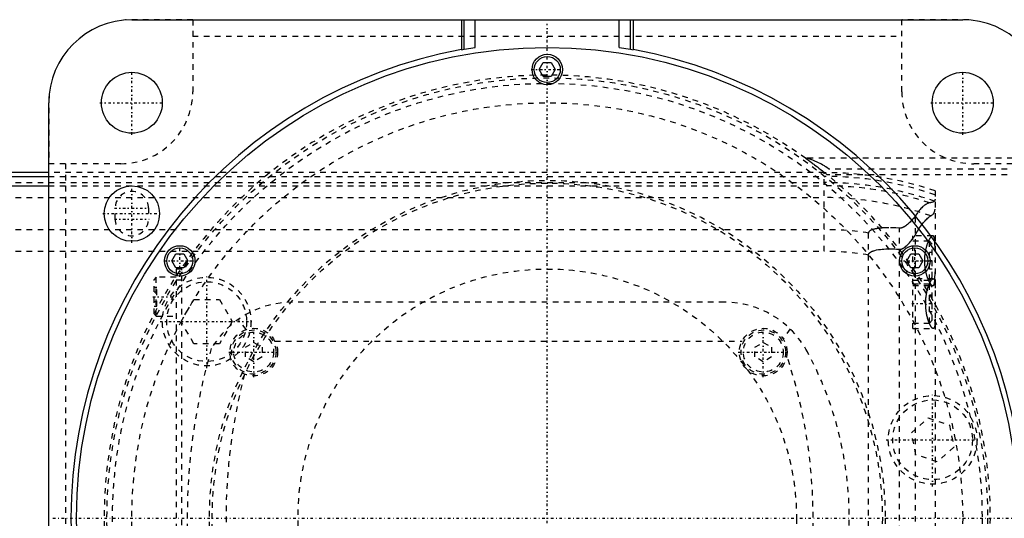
# Model space of a CAD drawing. Extents: x -502 to 174, y -90 to 90.
# Tile 12 of 13: x -95 to 83, y 0 to 90. Entities that reach past the tile are written whole.
import ezdxf

# ---------------------------------------------------------------- set-up
doc = ezdxf.new("R2010")
doc.units = 0
doc.linetypes.add('CENTER', pattern=[1.5, 0.45, -0.5, 0.05, -0.5])
doc.linetypes.add('DASHED', pattern=[2, 1, -1])
for name, color, linetype in [('AM_0', 7, 'CONTINUOUS'), ('AM_3', 7, 'DASHED'), ('AM_7', 7, 'CENTER')]:
    doc.layers.add(name, color=color, linetype=linetype)

msp = doc.modelspace()

# ---------------------------------------------------------------- linework, layer by layer
at = {"layer": 'AM_0', "color": 7, "linetype": 'CONTINUOUS'}
for p, q in [((-75, 90), (75, 90)), ((-15.5, 90), (-15.5, 84.59)), ((-15, 84.68), (-15, 90)), ((-13, 85.01), (-13, 90)), ((13, 85.01), (13, 90)), ((15, 84.68), (15, 90)), ((15.5, 90), (15.5, 84.59)), ((-15.5, 84.59), (-15, 84.68)), ((-15, 84.68), (-13, 85.01)), ((13, 85.01), (15, 84.68)), ((15, 84.68), (15.5, 84.59)), ((-1.44, 81), (-0.72, 82.25)), ((-0.72, 82.25), (0.72, 82.25)), ((0.72, 82.25), (1.44, 81)), ((-0.72, 79.75), (-1.44, 81)), ((1.44, 81), (0.72, 79.75)), ((0.72, 79.75), (-0.72, 79.75)), ((-90, -75), (-90, 75)), ((-90, 62.39), (-240, 62.39)), ((-234.3, 61.72), (-90, 61.72)), ((-172.31, 60.02), (-90, 60.02)), ((-67.79, 46.46), (-67.07, 47.71)), ((-67.07, 45.21), (-67.79, 46.46)), ((-67.07, 47.71), (-65.63, 47.71)), ((-65.63, 47.71), (-64.91, 46.46)), ((-64.91, 46.46), (-65.63, 45.21)), ((64.91, 46.46), (65.63, 47.71)), ((65.63, 45.21), (64.91, 46.46)), ((65.63, 47.71), (67.07, 47.71)), ((67.07, 47.71), (67.79, 46.46)), ((67.79, 46.46), (67.07, 45.21)), ((-65.63, 45.21), (-67.07, 45.21)), ((67.07, 45.21), (65.63, 45.21))]:
    msp.add_line(p, q, dxfattribs=at)
for centre, radius in [((0, 0), 85), ((0, 81), 2.75), ((0, 81), 2.35), ((-75, 75), 5.5), ((75, 75), 5.5), ((-75, 55), 5), ((-66.35, 46.46), 2.75), ((-66.35, 46.46), 2.35), ((66.35, 46.46), 2.75), ((66.35, 46.46), 2.35)]:
    msp.add_circle(centre, radius, dxfattribs=at)
for centre, radius, start, end in [((-75, 75), 15, 90, 180), ((75, 75), 15, 0, 90), ((0, 0), 86, 100.3833, 259.6167), ((0, 0), 86, 280.3833, 79.6167)]:
    msp.add_arc(centre, radius, start, end, dxfattribs=at)
at = {"layer": 'AM_3', "color": 6, "linetype": 'DASHED'}
for p, q in [((-64, 89.96), (-76.12, 89.96)), ((-64, 89.96), (-64, 77)), ((76.12, 89.96), (64, 89.96)), ((64, 77), (64, 89.96)), ((-64, 87), (64, 87)), ((-89.96, 76.12), (-89.96, 64)), ((-77, 64), (-89.96, 64)), ((-87, 64), (-87, -64)), ((90, 65), (46.64, 65)), ((89.96, 64), (77, 64)), ((50, 62.39), (-90, 62.39)), ((50, 48.19), (50, 62.39)), ((125, 63), (50.91, 63)), ((-240, 60.6), (50, 60.6)), ((-90, 61.72), (50, 61.72)), ((125, 62), (50.56, 62)), ((-90, 60.02), (50, 60.02)), ((70, 59.1), (70, -59.1)), ((-240, 57.89), (50, 57.89)), ((-78, 54), (-78, 56)), ((-72, 56), (-72, 54)), ((66.48, -54.6), (66.48, 54.6)), ((-240, 52.11), (50, 52.11)), ((63.58, -52.38), (63.58, 52.38)), ((58, -51.49), (58, 51.49)), ((69.59, 51), (66, 51)), ((66, 34.25), (66, 51)), ((69, 50), (66, 50)), ((69.5, 49.5), (69, 50)), ((69, 43), (69, 50)), ((-240, 48.19), (50, 48.19)), ((69.5, 48), (69, 48)), ((69.5, 43.5), (69.5, 49.5)), ((69.5, 46.5), (69, 46.5)), ((-67, 45), (-67, -45)), ((-66, 45), (-67, 45)), ((-66, -45.21), (-66, 45.21)), ((69.5, 45), (69, 45)), ((-70.6, 43.5), (-71, 43.1)), ((-71, 36.9), (-71, 43.1)), ((-67, 43.5), (-70.6, 43.5)), ((-70.6, 36.5), (-70.6, 43.5)), ((-66, 43), (-67, 43)), ((69.69, 43.25), (66, 43.25)), ((66, 43), (69, 43)), ((69, 43), (69.5, 43.5)), ((-71, 41.73), (-70.5, 41.73)), ((-70.5, 38.27), (-70.5, 41.73)), ((69, 42.25), (66, 42.25)), ((66, 42), (69.59, 42)), ((69.5, 41.75), (69, 42.25)), ((69, 35.25), (69, 42.25)), ((69.5, 35.75), (69.5, 41.75)), ((-71, 40.87), (-70.5, 40.87)), ((-71, 39.13), (-70.5, 39.13)), ((-66.11, 35.5), (-63.8, 39.5)), ((-63.8, 39.5), (-59.18, 39.5)), ((-59.18, 39.5), (-56.87, 35.5)), ((69.5, 40.25), (69, 40.25)), ((-71, 38.27), (-70.5, 38.27)), ((32, 39), (-46, 39)), ((69.5, 38.75), (69, 38.75)), ((-71, 36.9), (-70.6, 36.5)), ((-70.6, 36.5), (-67, 36.5)), ((-54.39, 34.07), (-55.72, 35.94)), ((69.5, 37.25), (69, 37.25)), ((69, 35.25), (69.5, 35.75)), ((-63.8, 31.5), (-66.11, 35.5)), ((-56.87, 35.5), (-59.18, 31.5)), ((43.84, 34.2), (42.58, 32.38)), ((66, 35.25), (69, 35.25)), ((66, 34.25), (69.69, 34.25)), ((-49.19, 32), (35.19, 32)), ((-59.18, 31.5), (-63.8, 31.5)), ((-54.5, 30.87), (-53, 31.73)), ((-54.5, 29.13), (-54.5, 30.87)), ((-53, 31.73), (-51.5, 30.87)), ((-51.5, 30.87), (-51.5, 29.13)), ((37.5, 30.87), (39, 31.73)), ((37.5, 29.13), (37.5, 30.87)), ((39, 31.73), (40.5, 30.87)), ((40.5, 30.87), (40.5, 29.13)), ((-53, 28.27), (-54.5, 29.13)), ((-51.5, 29.13), (-53, 28.27)), ((39, 28.27), (37.5, 29.13)), ((40.5, 29.13), (39, 28.27)), ((65.74, 15.44), (68.77, 18.12)), ((68.77, 18.12), (72.6, 16.83)), ((72.6, 16.83), (73.41, 12.87)), ((66.55, 11.48), (65.74, 15.44)), ((73.41, 12.87), (70.38, 10.19)), ((70.38, 10.19), (66.55, 11.48))]:
    msp.add_line(p, q, dxfattribs=at)
for points in [[(46.64, 65, 0), (46.64, 65, 0), (46.64, 65, 0), (46.64, 65, 0), (46.64, 65, 0), (46.65, 64.99, 0), (46.65, 64.99, 0), (46.66, 64.98, 0), (46.67, 64.98, 0), (46.68, 64.97, 0), (46.69, 64.96, 0), (46.69, 64.96, 0), (46.7, 64.95, 0), (46.71, 64.94, 0), (46.73, 64.93, 0), (46.75, 64.92, 0), (46.76, 64.91, 0), (46.78, 64.9, 0), (46.79, 64.89, 0), (46.8, 64.88, 0), (46.82, 64.87, 0), (46.84, 64.85, 0), (46.86, 64.84, 0), (46.87, 64.83, 0), (46.89, 64.82, 0), (46.92, 64.8, 0), (46.93, 64.79, 0), (46.94, 64.78, 0), (46.97, 64.76, 0), (47, 64.74, 0), (47.03, 64.72, 0), (47.06, 64.7, 0), (47.09, 64.68, 0), (47.1, 64.66, 0), (47.12, 64.65, 0), (47.15, 64.63, 0), (47.18, 64.61, 0), (47.21, 64.58, 0), (47.25, 64.56, 0), (47.28, 64.53, 0), (47.3, 64.52, 0), (47.32, 64.51, 0), (47.35, 64.48, 0), (47.39, 64.45, 0), (47.43, 64.43, 0), (47.46, 64.4, 0), (47.5, 64.37, 0), (47.52, 64.36, 0), (47.54, 64.34, 0), (47.58, 64.32, 0), (47.61, 64.29, 0), (47.65, 64.26, 0), (47.69, 64.23, 0), (47.73, 64.2, 0), (47.75, 64.19, 0), (47.77, 64.17, 0), (47.81, 64.14, 0), (47.85, 64.12, 0), (47.98, 64.01, 0), (48.11, 63.92, 0), (48.23, 63.83, 0), (48.49, 63.63, 0), (48.76, 63.42, 0), (49.04, 63.21, 0), (49.32, 62.99, 0), (49.6, 62.77, 0), (49.74, 62.66, 0), (49.88, 62.55, 0), (50.15, 62.33, 0), (50.42, 62.11, 0), (50.56, 62, 0)], [(50.91, 63, 0), (50.89, 63.02, 0), (50.85, 63.05, 0), (50.81, 63.08, 0), (50.79, 63.09, 0), (50.77, 63.11, 0), (50.73, 63.14, 0), (50.69, 63.17, 0), (50.54, 63.28, 0), (50.29, 63.45, 0), (50.16, 63.53, 0), (50.03, 63.61, 0), (49.77, 63.77, 0), (49.51, 63.91, 0), (49.24, 64.05, 0), (48.97, 64.19, 0), (48.71, 64.31, 0), (48.58, 64.37, 0), (48.45, 64.43, 0), (48.2, 64.54, 0), (47.97, 64.63, 0), (47.74, 64.72, 0), (47.62, 64.77, 0), (47.58, 64.78, 0), (47.55, 64.79, 0), (47.53, 64.8, 0), (47.51, 64.81, 0), (47.48, 64.82, 0), (47.45, 64.83, 0), (47.42, 64.84, 0), (47.38, 64.85, 0), (47.35, 64.86, 0), (47.34, 64.87, 0), (47.32, 64.87, 0), (47.29, 64.88, 0), (47.26, 64.89, 0), (47.24, 64.9, 0), (47.23, 64.9, 0), (47.2, 64.91, 0), (47.17, 64.92, 0), (47.15, 64.93, 0), (47.14, 64.93, 0), (47.11, 64.94, 0), (47.08, 64.95, 0), (47.05, 64.95, 0), (47.03, 64.96, 0), (47, 64.97, 0), (46.99, 64.97, 0), (46.98, 64.97, 0), (46.95, 64.98, 0), (46.93, 64.98, 0), (46.91, 64.99, 0), (46.89, 64.99, 0), (46.87, 65, 0), (46.86, 65, 0), (46.85, 65, 0), (46.83, 65, 0), (46.82, 65, 0), (46.81, 65, 0)], [(69.01, 56.93, 0), (68.95, 56.92, 0), (68.84, 56.89, 0), (68.72, 56.85, 0), (68.66, 56.82, 0), (68.59, 56.8, 0), (68.46, 56.73, 0), (68.33, 56.65, 0), (68.19, 56.55, 0), (68.05, 56.45, 0), (67.91, 56.33, 0), (67.83, 56.27, 0), (67.76, 56.2, 0), (67.61, 56.06, 0), (67.46, 55.9, 0), (67.3, 55.73, 0), (67.15, 55.55, 0), (67, 55.36, 0), (66.92, 55.26, 0), (66.85, 55.16, 0), (66.7, 54.94, 0), (66.55, 54.72, 0), (66.48, 54.6, 0)], [(70, 57.58, 0), (70, 57.55, 0), (69.99, 57.5, 0), (69.98, 57.45, 0), (69.97, 57.43, 0), (69.96, 57.4, 0), (69.94, 57.36, 0), (69.91, 57.31, 0), (69.88, 57.27, 0), (69.83, 57.23, 0), (69.79, 57.19, 0), (69.76, 57.17, 0), (69.73, 57.15, 0), (69.67, 57.12, 0), (69.6, 57.09, 0), (69.53, 57.06, 0), (69.45, 57.03, 0), (69.36, 57, 0), (69.32, 56.99, 0), (69.27, 56.98, 0), (69.17, 56.96, 0), (69.06, 56.94, 0), (69.01, 56.93, 0)], [(69.24, 54.6, 0), (69.28, 54.63, 0), (69.37, 54.68, 0), (69.44, 54.73, 0), (69.48, 54.76, 0), (69.51, 54.79, 0), (69.58, 54.85, 0), (69.64, 54.91, 0), (69.7, 54.97, 0), (69.75, 55.03, 0), (69.79, 55.1, 0), (69.82, 55.13, 0), (69.84, 55.16, 0), (69.87, 55.23, 0), (69.9, 55.3, 0), (69.93, 55.37, 0), (69.95, 55.44, 0), (69.97, 55.51, 0), (69.98, 55.55, 0), (69.99, 55.58, 0), (69.99, 55.66, 0), (70, 55.74, 0), (70, 55.78, 0)], [(66.48, 54.6, 0), (66.4, 54.51, 0), (66.26, 54.32, 0), (66.11, 54.14, 0), (66.03, 54.06, 0), (65.95, 53.97, 0), (65.8, 53.8, 0), (65.64, 53.63, 0), (65.49, 53.48, 0), (65.33, 53.33, 0), (65.18, 53.18, 0), (65.1, 53.12, 0), (65.02, 53.05, 0), (64.87, 52.93, 0), (64.72, 52.81, 0), (64.57, 52.7, 0), (64.47, 52.64, 0), (64.44, 52.63, 0), (64.42, 52.61, 0), (64.4, 52.6, 0), (64.39, 52.6, 0), (64.36, 52.58, 0), (64.33, 52.57, 0), (64.3, 52.55, 0), (64.28, 52.54, 0), (64.25, 52.52, 0), (64.23, 52.52, 0), (64.22, 52.51, 0), (64.19, 52.5, 0), (64.16, 52.48, 0), (64.14, 52.48, 0), (64.13, 52.47, 0), (64.1, 52.46, 0), (64.07, 52.45, 0), (64.05, 52.44, 0), (64.04, 52.44, 0), (64.01, 52.43, 0), (63.98, 52.42, 0), (63.95, 52.41, 0), (63.92, 52.4, 0), (63.88, 52.4, 0), (63.87, 52.39, 0), (63.85, 52.39, 0), (63.82, 52.39, 0), (63.79, 52.38, 0), (63.76, 52.38, 0), (63.73, 52.38, 0), (63.69, 52.38, 0), (63.68, 52.38, 0), (63.66, 52.38, 0), (63.63, 52.38, 0), (63.6, 52.38, 0), (63.58, 52.38, 0)], [(66.48, 51.17, 0), (66.55, 51.33, 0), (66.72, 51.62, 0), (66.88, 51.91, 0), (66.97, 52.04, 0), (67.05, 52.18, 0), (67.22, 52.44, 0), (67.39, 52.68, 0), (67.56, 52.91, 0), (67.72, 53.13, 0), (67.89, 53.34, 0), (67.97, 53.44, 0), (68.05, 53.53, 0), (68.21, 53.71, 0), (68.37, 53.87, 0), (68.52, 54.02, 0), (68.66, 54.16, 0), (68.8, 54.28, 0), (68.87, 54.34, 0), (68.94, 54.39, 0), (69.06, 54.49, 0), (69.18, 54.57, 0), (69.24, 54.6, 0)], [(59.83, 52.35, 0), (59.77, 52.34, 0), (59.65, 52.32, 0), (59.53, 52.3, 0), (59.47, 52.29, 0), (59.41, 52.28, 0), (59.29, 52.26, 0), (59.17, 52.23, 0), (59.06, 52.21, 0), (58.94, 52.18, 0), (58.83, 52.14, 0), (58.78, 52.13, 0), (58.72, 52.11, 0), (58.61, 52.07, 0), (58.5, 52.02, 0), (58.44, 51.99, 0), (58.42, 51.99, 0), (58.4, 51.98, 0), (58.39, 51.97, 0), (58.38, 51.97, 0), (58.37, 51.96, 0), (58.35, 51.95, 0), (58.33, 51.94, 0), (58.31, 51.93, 0), (58.3, 51.92, 0), (58.29, 51.91, 0), (58.28, 51.91, 0), (58.26, 51.89, 0), (58.25, 51.88, 0), (58.23, 51.87, 0), (58.22, 51.86, 0), (58.2, 51.85, 0), (58.2, 51.84, 0), (58.19, 51.84, 0), (58.17, 51.83, 0), (58.16, 51.81, 0), (58.15, 51.81, 0), (58.15, 51.8, 0), (58.13, 51.78, 0), (58.12, 51.77, 0), (58.11, 51.76, 0), (58.1, 51.75, 0), (58.09, 51.74, 0), (58.08, 51.72, 0), (58.07, 51.71, 0), (58.06, 51.69, 0), (58.05, 51.67, 0), (58.04, 51.66, 0), (58.04, 51.66, 0), (58.03, 51.64, 0), (58.02, 51.62, 0), (58.02, 51.6, 0), (58.01, 51.58, 0), (58.01, 51.56, 0), (58, 51.55, 0), (58, 51.54, 0), (58, 51.52, 0), (58, 51.5, 0), (58, 51.49, 0)], [(63.58, 52.38, 0), (62.94, 52.42, 0), (61.68, 52.45, 0), (60.96, 52.44, 0), (60.76, 52.43, 0), (60.56, 52.42, 0), (60.46, 52.41, 0), (60.36, 52.4, 0), (60.15, 52.38, 0), (59.94, 52.36, 0), (59.83, 52.35, 0)], [(63.58, 48.57, 0), (63.6, 48.57, 0), (63.63, 48.57, 0), (63.67, 48.57, 0), (63.68, 48.57, 0), (63.7, 48.57, 0), (63.73, 48.57, 0), (63.76, 48.57, 0), (63.8, 48.58, 0), (63.83, 48.58, 0), (63.86, 48.59, 0), (63.88, 48.59, 0), (63.9, 48.6, 0), (63.93, 48.61, 0), (63.96, 48.62, 0), (63.99, 48.63, 0), (64.02, 48.64, 0), (64.06, 48.65, 0), (64.07, 48.66, 0), (64.09, 48.66, 0), (64.12, 48.68, 0), (64.15, 48.69, 0), (64.16, 48.7, 0), (64.18, 48.71, 0), (64.21, 48.72, 0), (64.24, 48.74, 0), (64.25, 48.74, 0), (64.27, 48.75, 0), (64.3, 48.77, 0), (64.32, 48.79, 0), (64.35, 48.8, 0), (64.38, 48.82, 0), (64.41, 48.84, 0), (64.42, 48.85, 0), (64.44, 48.86, 0), (64.47, 48.88, 0), (64.49, 48.9, 0), (64.59, 48.97, 0), (64.74, 49.1, 0), (64.9, 49.23, 0), (65.05, 49.38, 0), (65.13, 49.46, 0), (65.21, 49.54, 0), (65.37, 49.71, 0), (65.53, 49.9, 0), (65.69, 50.09, 0), (65.84, 50.28, 0), (66, 50.48, 0), (66.07, 50.58, 0), (66.14, 50.68, 0), (66.28, 50.88, 0), (66.41, 51.07, 0), (66.48, 51.17, 0)], [(69.59, 51, 0), (69.58, 51, 0), (69.55, 51, 0), (69.52, 50.99, 0), (69.51, 50.98, 0), (69.49, 50.98, 0), (69.46, 50.96, 0), (69.43, 50.94, 0), (69.4, 50.92, 0), (69.37, 50.9, 0), (69.33, 50.87, 0), (69.32, 50.85, 0), (69.3, 50.83, 0), (69.26, 50.8, 0), (69.23, 50.75, 0), (69.19, 50.71, 0), (69.16, 50.66, 0), (69.12, 50.61, 0), (69.1, 50.58, 0), (69.08, 50.55, 0), (69.05, 50.49, 0), (69.01, 50.43, 0), (68.99, 50.4, 0), (68.97, 50.37, 0), (68.93, 50.3, 0), (68.9, 50.23, 0), (68.88, 50.19, 0), (68.86, 50.15, 0), (68.82, 50.08, 0), (68.78, 50, 0), (68.75, 49.91, 0), (68.71, 49.83, 0), (68.68, 49.74, 0), (68.66, 49.7, 0), (68.64, 49.66, 0), (68.61, 49.57, 0), (68.58, 49.47, 0), (68.54, 49.38, 0), (68.51, 49.27, 0), (68.48, 49.17, 0), (68.46, 49.12, 0), (68.45, 49.07, 0), (68.42, 48.96, 0), (68.39, 48.84, 0), (68.36, 48.73, 0), (68.33, 48.61, 0), (68.3, 48.49, 0), (68.29, 48.43, 0), (68.28, 48.37, 0), (68.25, 48.25, 0), (68.23, 48.13, 0), (68.21, 48, 0), (68.19, 47.87, 0), (68.17, 47.74, 0), (68.16, 47.68, 0), (68.15, 47.61, 0), (68.14, 47.48, 0), (68.13, 47.35, 0), (68.12, 47.22, 0), (68.11, 47.09, 0), (68.1, 46.96, 0), (68.1, 46.89, 0), (68.09, 46.83, 0), (68.09, 46.69, 0), (68.09, 46.56, 0), (68.09, 46.5, 0), (68.09, 46.44, 0), (68.09, 46.31, 0), (68.09, 46.17, 0), (68.1, 46.11, 0), (68.1, 46.04, 0), (68.11, 45.91, 0), (68.12, 45.78, 0), (68.13, 45.65, 0), (68.14, 45.52, 0), (68.15, 45.39, 0), (68.16, 45.32, 0), (68.17, 45.26, 0), (68.19, 45.13, 0), (68.21, 45, 0), (68.23, 44.87, 0), (68.25, 44.75, 0), (68.28, 44.63, 0), (68.29, 44.57, 0), (68.3, 44.51, 0), (68.33, 44.39, 0), (68.36, 44.27, 0), (68.39, 44.16, 0), (68.42, 44.04, 0), (68.45, 43.93, 0), (68.46, 43.88, 0), (68.48, 43.83, 0), (68.51, 43.73, 0), (68.54, 43.62, 0), (68.58, 43.53, 0), (68.61, 43.43, 0), (68.64, 43.34, 0), (68.66, 43.3, 0), (68.68, 43.26, 0), (68.71, 43.17, 0), (68.75, 43.09, 0), (68.78, 43, 0), (68.82, 42.92, 0), (68.86, 42.85, 0), (68.88, 42.81, 0), (68.9, 42.77, 0), (68.93, 42.7, 0), (68.97, 42.63, 0), (68.99, 42.6, 0), (69.01, 42.57, 0), (69.05, 42.51, 0), (69.08, 42.45, 0), (69.1, 42.42, 0), (69.12, 42.39, 0), (69.16, 42.34, 0), (69.19, 42.29, 0), (69.23, 42.25, 0), (69.26, 42.2, 0), (69.3, 42.17, 0), (69.32, 42.15, 0), (69.33, 42.13, 0), (69.37, 42.1, 0), (69.4, 42.08, 0), (69.43, 42.06, 0), (69.46, 42.04, 0), (69.49, 42.02, 0), (69.51, 42.02, 0), (69.52, 42.01, 0), (69.55, 42, 0), (69.58, 42, 0), (69.59, 42, 0)], [(70, 48.5, 0), (70, 48.62, 0), (70, 48.87, 0), (70, 49.1, 0), (69.99, 49.22, 0), (69.99, 49.33, 0), (69.99, 49.53, 0), (69.98, 49.73, 0), (69.97, 49.91, 0), (69.96, 50.08, 0), (69.94, 50.25, 0), (69.93, 50.32, 0), (69.92, 50.4, 0), (69.9, 50.53, 0), (69.87, 50.65, 0), (69.84, 50.75, 0), (69.8, 50.83, 0), (69.76, 50.9, 0), (69.74, 50.93, 0), (69.72, 50.95, 0), (69.67, 50.98, 0), (69.62, 51, 0), (69.59, 51, 0)], [(58, 47.52, 0), (58, 47.53, 0), (58, 47.54, 0), (58, 47.55, 0), (58, 47.55, 0), (58, 47.56, 0), (58, 47.57, 0), (58, 47.57, 0), (58, 47.58, 0), (58.01, 47.59, 0), (58.01, 47.6, 0), (58.01, 47.61, 0), (58.01, 47.61, 0), (58.01, 47.62, 0), (58.01, 47.63, 0), (58.02, 47.64, 0), (58.02, 47.65, 0), (58.02, 47.66, 0), (58.02, 47.66, 0), (58.02, 47.67, 0), (58.03, 47.67, 0), (58.03, 47.68, 0), (58.03, 47.69, 0), (58.03, 47.69, 0), (58.04, 47.7, 0), (58.04, 47.71, 0), (58.04, 47.71, 0), (58.04, 47.72, 0), (58.05, 47.73, 0), (58.05, 47.73, 0), (58.06, 47.74, 0), (58.06, 47.75, 0), (58.07, 47.76, 0), (58.07, 47.76, 0), (58.07, 47.77, 0), (58.07, 47.78, 0), (58.08, 47.78, 0), (58.08, 47.79, 0), (58.09, 47.8, 0), (58.09, 47.81, 0), (58.1, 47.81, 0), (58.1, 47.81, 0), (58.11, 47.82, 0), (58.11, 47.83, 0), (58.12, 47.83, 0), (58.12, 47.84, 0), (58.13, 47.85, 0), (58.13, 47.85, 0), (58.13, 47.86, 0), (58.14, 47.86, 0), (58.15, 47.87, 0), (58.17, 47.89, 0), (58.21, 47.93, 0), (58.23, 47.95, 0), (58.25, 47.97, 0), (58.3, 48, 0), (58.34, 48.03, 0), (58.39, 48.06, 0), (58.44, 48.09, 0), (58.49, 48.11, 0), (58.51, 48.13, 0), (58.54, 48.14, 0), (58.59, 48.16, 0), (58.64, 48.19, 0), (58.67, 48.2, 0), (58.69, 48.21, 0), (58.75, 48.23, 0), (58.8, 48.25, 0), (58.82, 48.26, 0), (58.85, 48.27, 0), (58.9, 48.28, 0), (58.95, 48.3, 0), (59.13, 48.35, 0), (59.46, 48.43, 0), (59.8, 48.49, 0), (60.14, 48.54, 0), (60.46, 48.57, 0), (60.62, 48.58, 0), (60.78, 48.6, 0), (61.1, 48.62, 0), (61.42, 48.63, 0), (61.74, 48.63, 0), (62.07, 48.63, 0), (62.4, 48.63, 0), (62.57, 48.62, 0), (62.74, 48.62, 0), (63.07, 48.6, 0), (63.41, 48.58, 0), (63.58, 48.57, 0)], [(69.59, 42, 0), (69.62, 42, 0), (69.67, 42.02, 0), (69.72, 42.05, 0), (69.74, 42.07, 0), (69.76, 42.1, 0), (69.8, 42.17, 0), (69.84, 42.25, 0), (69.87, 42.35, 0), (69.9, 42.47, 0), (69.92, 42.6, 0), (69.93, 42.68, 0), (69.94, 42.75, 0), (69.96, 42.92, 0), (69.97, 43.09, 0), (69.98, 43.27, 0), (69.99, 43.47, 0), (69.99, 43.67, 0), (69.99, 43.78, 0), (70, 43.9, 0), (70, 44.13, 0), (70, 44.38, 0), (70, 44.5, 0)], [(68.45, 40.43, 0), (68.46, 40.45, 0), (68.47, 40.5, 0), (68.48, 40.54, 0), (68.48, 40.57, 0), (68.48, 40.59, 0), (68.49, 40.64, 0), (68.5, 40.68, 0), (68.53, 40.84, 0), (68.59, 41.11, 0), (68.63, 41.23, 0), (68.66, 41.36, 0), (68.73, 41.59, 0), (68.8, 41.81, 0), (68.87, 42.01, 0), (68.94, 42.21, 0), (69.02, 42.39, 0), (69.06, 42.47, 0), (69.1, 42.55, 0), (69.18, 42.7, 0), (69.25, 42.84, 0), (69.33, 42.96, 0), (69.4, 43.05, 0), (69.47, 43.13, 0), (69.51, 43.16, 0), (69.54, 43.19, 0), (69.6, 43.23, 0), (69.66, 43.25, 0), (69.69, 43.25, 0)], [(69.69, 43.25, 0), (69.7, 43.25, 0), (69.74, 43.24, 0), (69.78, 43.22, 0), (69.79, 43.2, 0), (69.81, 43.18, 0), (69.84, 43.14, 0), (69.87, 43.08, 0), (69.89, 43.02, 0), (69.91, 42.94, 0), (69.93, 42.85, 0), (69.94, 42.8, 0), (69.95, 42.75, 0), (69.96, 42.64, 0), (69.97, 42.51, 0), (69.98, 42.39, 0), (69.99, 42.25, 0), (69.99, 42.1, 0), (69.99, 42.03, 0), (70, 41.95, 0), (70, 41.79, 0), (70, 41.63, 0), (70, 41.54, 0)], [(69.69, 34.25, 0), (69.68, 34.25, 0), (69.66, 34.25, 0), (69.65, 34.25, 0), (69.64, 34.26, 0), (69.63, 34.26, 0), (69.62, 34.26, 0), (69.6, 34.27, 0), (69.59, 34.28, 0), (69.57, 34.29, 0), (69.55, 34.3, 0), (69.54, 34.31, 0), (69.54, 34.31, 0), (69.52, 34.33, 0), (69.5, 34.34, 0), (69.48, 34.36, 0), (69.46, 34.38, 0), (69.44, 34.4, 0), (69.43, 34.41, 0), (69.42, 34.42, 0), (69.41, 34.44, 0), (69.39, 34.47, 0), (69.38, 34.48, 0), (69.37, 34.5, 0), (69.35, 34.52, 0), (69.33, 34.55, 0), (69.31, 34.57, 0), (69.3, 34.58, 0), (69.28, 34.61, 0), (69.26, 34.65, 0), (69.24, 34.68, 0), (69.22, 34.72, 0), (69.2, 34.75, 0), (69.19, 34.77, 0), (69.18, 34.79, 0), (69.16, 34.83, 0), (69.14, 34.87, 0), (69.12, 34.91, 0), (69.09, 34.96, 0), (69.07, 35, 0), (69.06, 35.02, 0), (69.05, 35.05, 0), (69.03, 35.09, 0), (69.01, 35.14, 0), (68.99, 35.19, 0), (68.97, 35.24, 0), (68.95, 35.29, 0), (68.94, 35.31, 0), (68.93, 35.34, 0), (68.91, 35.39, 0), (68.89, 35.44, 0), (68.87, 35.5, 0), (68.85, 35.55, 0), (68.83, 35.6, 0), (68.82, 35.63, 0), (68.81, 35.66, 0), (68.79, 35.72, 0), (68.77, 35.78, 0), (68.75, 35.84, 0), (68.73, 35.9, 0), (68.71, 35.96, 0), (68.7, 35.99, 0), (68.69, 36.02, 0), (68.67, 36.09, 0), (68.66, 36.15, 0), (68.65, 36.19, 0), (68.64, 36.22, 0), (68.62, 36.29, 0), (68.6, 36.36, 0), (68.59, 36.39, 0), (68.59, 36.43, 0), (68.57, 36.5, 0), (68.55, 36.57, 0), (68.54, 36.64, 0), (68.52, 36.71, 0), (68.51, 36.79, 0), (68.5, 36.83, 0), (68.49, 36.86, 0), (68.48, 36.94, 0), (68.46, 37.02, 0), (68.45, 37.09, 0), (68.44, 37.17, 0), (68.43, 37.25, 0), (68.42, 37.29, 0), (68.42, 37.33, 0), (68.4, 37.41, 0), (68.39, 37.49, 0), (68.38, 37.57, 0), (68.38, 37.65, 0), (68.37, 37.73, 0), (68.36, 37.77, 0), (68.36, 37.81, 0), (68.35, 37.89, 0), (68.35, 37.97, 0), (68.34, 38.05, 0), (68.33, 38.13, 0), (68.33, 38.22, 0), (68.33, 38.26, 0), (68.33, 38.3, 0), (68.32, 38.38, 0), (68.32, 38.46, 0), (68.32, 38.54, 0), (68.32, 38.62, 0), (68.32, 38.7, 0), (68.32, 38.74, 0), (68.32, 38.78, 0), (68.32, 38.86, 0), (68.32, 38.94, 0), (68.32, 38.98, 0), (68.32, 39.02, 0), (68.32, 39.1, 0), (68.33, 39.18, 0), (68.33, 39.22, 0), (68.33, 39.26, 0), (68.33, 39.34, 0), (68.34, 39.43, 0), (68.34, 39.51, 0), (68.35, 39.59, 0), (68.36, 39.67, 0), (68.36, 39.71, 0), (68.37, 39.75, 0), (68.37, 39.83, 0), (68.38, 39.91, 0), (68.39, 39.99, 0), (68.4, 40.07, 0), (68.41, 40.15, 0), (68.42, 40.19, 0), (68.42, 40.23, 0), (68.44, 40.31, 0), (68.45, 40.39, 0), (68.45, 40.43, 0)], [(70, 35.96, 0), (70, 35.87, 0), (70, 35.71, 0), (70, 35.55, 0), (69.99, 35.47, 0), (69.99, 35.4, 0), (69.99, 35.25, 0), (69.98, 35.11, 0), (69.97, 34.99, 0), (69.96, 34.86, 0), (69.95, 34.75, 0), (69.94, 34.7, 0), (69.93, 34.65, 0), (69.91, 34.56, 0), (69.89, 34.48, 0), (69.87, 34.42, 0), (69.84, 34.36, 0), (69.81, 34.32, 0), (69.79, 34.3, 0), (69.78, 34.28, 0), (69.74, 34.26, 0), (69.7, 34.25, 0), (69.69, 34.25, 0)]]:
    msp.add_polyline3d(points, dxfattribs=at)
for centre, radius in [((0, 0), 79.5), ((0, 0), 78.5), ((0, 0), 75), ((0, 0), 61), ((0, 0), 60.5), ((0, 0), 45), ((-61.49, 35.5), 8), ((-61.49, 35.5), 7.2), ((-53, 30), 4.3), ((-53, 30), 4), ((39, 30), 4.3), ((39, 30), 4), ((-53, 30), 3.6), ((39, 30), 3.6), ((69.57, 14.16), 8), ((69.57, 14.16), 7.2)]:
    msp.add_circle(centre, radius, dxfattribs=at)
for centre, radius, start, end in [((0, 0), 80, 54.3409, 305.6591), ((-77, 77), 13, 270, 0), ((77, 77), 13, 180, 270), ((50, 0), 62.39, 71.3023, 90), ((50, 0), 61.72, 71.0936, 90), ((50, 0), 60.6, 70.7279, 90), ((0, 0), 80, 309.195, 50.805), ((-75, 56), 3, 0, 180), ((50, 0), 60.02, 71.5368, 90), ((50, 0), 57.89, 70.5884, 90), ((-75, 54), 3, 180, 0), ((50, 0), 52.11, 81.1689, 90), ((50, 0), 48.19, 80.4445, 90), ((-46, 22), 17, 90, 149.5298), ((32, 22), 17, 28.2369, 90), ((45, 0), 110, 163.8371, 196.1629), ((-45, 0), 93, 341.6079, 18.3921), ((-8.97, 0), 63.5, 331.7631, 28.2369), ((45, 0), 103, 165.3606, 194.6394)]:
    msp.add_arc(centre, radius, start, end, dxfattribs=at)
at = {"layer": 'AM_7', "color": 4, "linetype": 'CENTER'}
for p, q in [((0, -89.25), (0, 89.25)), ((-75, 69.22), (-75, 80.78)), ((-2.89, 81), (2.89, 81)), ((75, 69.22), (75, 80.78)), ((-80.78, 75), (-69.22, 75)), ((69.22, 75), (80.78, 75)), ((-75, 49.75), (-75, 60.25)), ((-78.15, 56), (-71.85, 56)), ((-80.25, 55), (-69.75, 55)), ((-78.15, 54), (-71.85, 54)), ((-66.35, 43.57), (-66.35, 49.35)), ((66.35, 43.57), (66.35, 49.35)), ((-69.24, 46.46), (-63.46, 46.46)), ((63.46, 46.46), (69.24, 46.46)), ((65.8, 46.5), (70.2, 46.5)), ((-61.49, 27.1), (-61.49, 43.9)), ((-71.2, 40), (-66.8, 40)), ((65.8, 38.75), (70.2, 38.75)), ((-69.89, 35.5), (-53.09, 35.5)), ((-53, 25.48), (-53, 34.52)), ((39, 25.48), (39, 34.52)), ((-57.52, 30), (-48.48, 30)), ((34.48, 30), (43.52, 30)), ((69.57, 5.76), (69.57, 22.56)), ((61.17, 14.16), (77.97, 14.16)), ((-89.25, 0), (89.25, 0))]:
    msp.add_line(p, q, dxfattribs=at)

doc.saveas('drawing.dxf')
